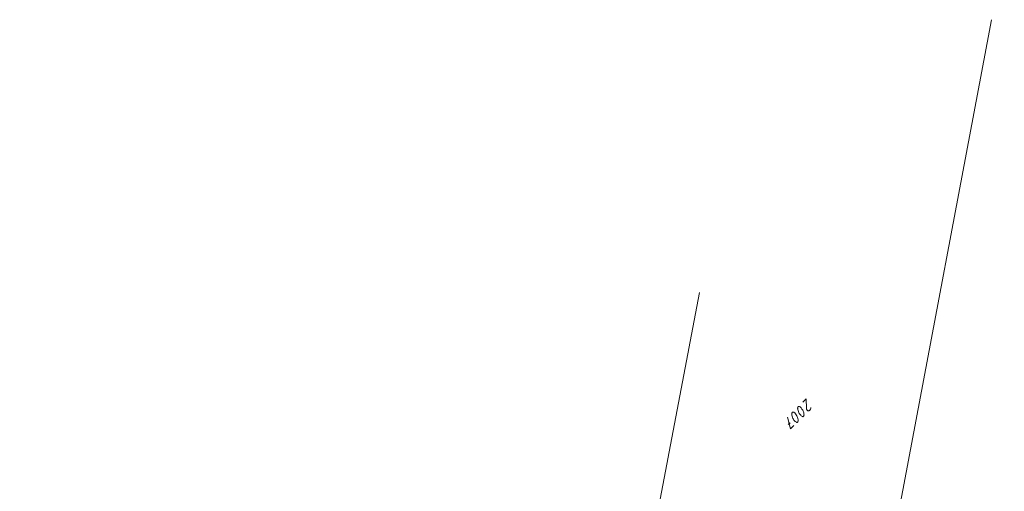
# Model space of a CAD drawing. Header units: metres. Extents: x 3425540 to 3446143, y 5432760 to 5444637.
# Tile 15 of 256: x 3434958 to 3435125, y 5437888 to 5437967. Entities that reach past the tile are written whole.
import ezdxf

# ---------------------------------------------------------------- set-up
doc = ezdxf.new("R2010")
doc.units = ezdxf.units.M
doc.layers.add('B_Flurgrenzen', color=9, linetype='Continuous', lineweight=18)
doc.layers.add('B_Gleisachse', color=9, linetype='Continuous', lineweight=25)

msp = doc.modelspace()

# ---------------------------------------------------------------- linework, layer by layer
at = {"layer": 'B_Flurgrenzen'}
for p, q in [((3435102.02, 5437857.99), (3435122.63, 5437967.33)), ((3435073.28, 5437921.31), (3435053.37, 5437816.55)), ((3435088.59, 5437899.27), (3435088.29, 5437898.98))]:
    msp.add_line(p, q, dxfattribs=at)
for points in [[(3435090.86, 5437901.14), (3435090.91, 5437900.97), (3435090.95, 5437900.77), (3435090.96, 5437900.66), (3435090.95, 5437900.58), (3435090.94, 5437900.51), (3435090.92, 5437900.45), (3435090.89, 5437900.4), (3435090.85, 5437900.36), (3435090.8, 5437900.33), (3435090.75, 5437900.32), (3435090.67, 5437900.34), (3435090.58, 5437900.39), (3435090.48, 5437900.47), (3435090.4, 5437900.56), (3435090.25, 5437900.73), (3435090.16, 5437900.87), (3435090.09, 5437901), (3435090, 5437901.19), (3435089.94, 5437901.37), (3435089.91, 5437901.54), (3435089.89, 5437901.68), (3435089.88, 5437901.75), (3435089.88, 5437901.83), (3435089.9, 5437901.91), (3435089.92, 5437901.95), (3435089.95, 5437902), (3435089.98, 5437902.03), (3435090.03, 5437902.05), (3435090.09, 5437902.06), (3435090.16, 5437902.05), (3435090.21, 5437902.03), (3435090.3, 5437901.98), (3435090.38, 5437901.92), (3435090.49, 5437901.79), (3435090.61, 5437901.62), (3435090.74, 5437901.41), (3435090.8, 5437901.28), (3435090.86, 5437901.14)], [(3435092.11, 5437901.86), (3435092.11, 5437901.8), (3435092.09, 5437901.7), (3435092.06, 5437901.61), (3435092.02, 5437901.53), (3435091.99, 5437901.48), (3435091.93, 5437901.41), (3435091.9, 5437901.38), (3435091.85, 5437901.35), (3435091.78, 5437901.32), (3435091.71, 5437901.31), (3435091.65, 5437901.31), (3435091.59, 5437901.33), (3435091.54, 5437901.36), (3435091.5, 5437901.41), (3435091.45, 5437901.48), (3435091.42, 5437901.53), (3435091.4, 5437901.6), (3435091.38, 5437901.7), (3435091.31, 5437903.31), (3435090.73, 5437902.75)], [(3435088.14, 5437900.24), (3435088.68, 5437898.26), (3435089.26, 5437898.82)], [(3435089.86, 5437900.17), (3435089.91, 5437900), (3435089.95, 5437899.8), (3435089.96, 5437899.69), (3435089.96, 5437899.61), (3435089.95, 5437899.54), (3435089.92, 5437899.48), (3435089.89, 5437899.43), (3435089.85, 5437899.39), (3435089.8, 5437899.36), (3435089.75, 5437899.35), (3435089.67, 5437899.37), (3435089.58, 5437899.43), (3435089.48, 5437899.51), (3435089.4, 5437899.59), (3435089.26, 5437899.76), (3435089.16, 5437899.9), (3435089.09, 5437900.03), (3435089, 5437900.23), (3435088.95, 5437900.41), (3435088.91, 5437900.57), (3435088.89, 5437900.71), (3435088.88, 5437900.78), (3435088.88, 5437900.86), (3435088.9, 5437900.94), (3435088.93, 5437900.98), (3435088.96, 5437901.03), (3435088.99, 5437901.06), (3435089.04, 5437901.09), (3435089.09, 5437901.1), (3435089.16, 5437901.09), (3435089.22, 5437901.07), (3435089.31, 5437901.01), (3435089.39, 5437900.95), (3435089.49, 5437900.82), (3435089.61, 5437900.66), (3435089.74, 5437900.45), (3435089.81, 5437900.31), (3435089.86, 5437900.17)]]:
    msp.add_lwpolyline(points, dxfattribs=at)
at = {"layer": 'B_Gleisachse'}
msp.add_arc((3433733.15, 5439324.54), 2026.03, 307.21422, 317.1954, dxfattribs=at)

doc.saveas('drawing.dxf')
